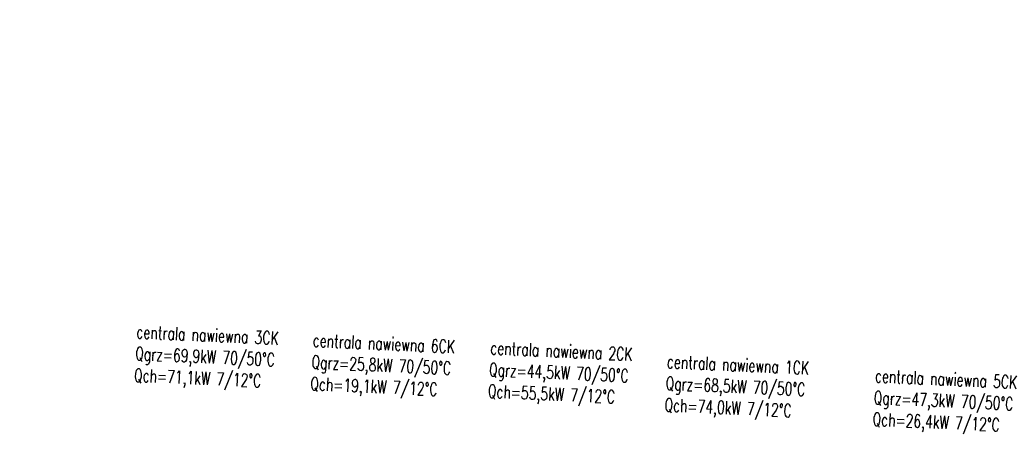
# Model space of a CAD drawing. Header units: centimetres. Extents: x -23924 to 38343, y -27758 to 22869.
# Tile 35 of 256: x -2572 to -674, y -21347 to -20526. Entities that reach past the tile are written whole.
import ezdxf
from ezdxf.enums import TextEntityAlignment as Align

# ---------------------------------------------------------------- set-up
doc = ezdxf.new("R2010")
doc.units = ezdxf.units.CM
doc.layers.add('IS-co-opis', color=7, linetype='Continuous', lineweight=20)
doc.styles.add('IS', font='simplex.shx', dxfattribs={"width": 0.7})

msp = doc.modelspace()

# ---------------------------------------------------------------- texts
at = {"layer": 'IS-co-opis', "style": 'IS', "width": 0.7}
for s, p in [('centrala nawiewna 3CK', (-2347.19, -21126.95)), ('centrala nawiewna 6CK', (-2007.33, -21143.34)), ('centrala nawiewna 2CK', (-1665.01, -21157.73)), ('Qgrz=69,9kW 70/50%%DC', (-2349.44, -21168.66)), ('Qgrz=25,8kW 70/50%%DC', (-2009.58, -21185.05)), ('Qgrz=44,5kW 70/50°C', (-1667.27, -21199.44)), ('centrala nawiewna 1CK', (-1324.45, -21184.28)), ('Qch=71,1kW 7/12°C', (-2351.7, -21210.37)), ('centrala nawiewna 5CK', (-923.23, -21211.68)), ('Qch=19,1kW 7/12%%DC', (-2011.84, -21226.76)), ('Qgrz=68,5kW 70/50°C', (-1326.7, -21225.99)), ('Qch=55,5kW 7/12%%DC', (-1669.52, -21241.15)), ('Qgrz=47,3kW 70/50%%DC', (-925.48, -21253.39)), ('Qch=74,0kW 7/12%%DC', (-1328.96, -21267.7)), ('Qch=26,4kW 7/12°C', (-927.74, -21295.1))]:
    msp.add_text(s, height=25, rotation=357.37233, dxfattribs=at).set_placement(p, align=Align.MIDDLE_LEFT)

doc.saveas('drawing.dxf')
